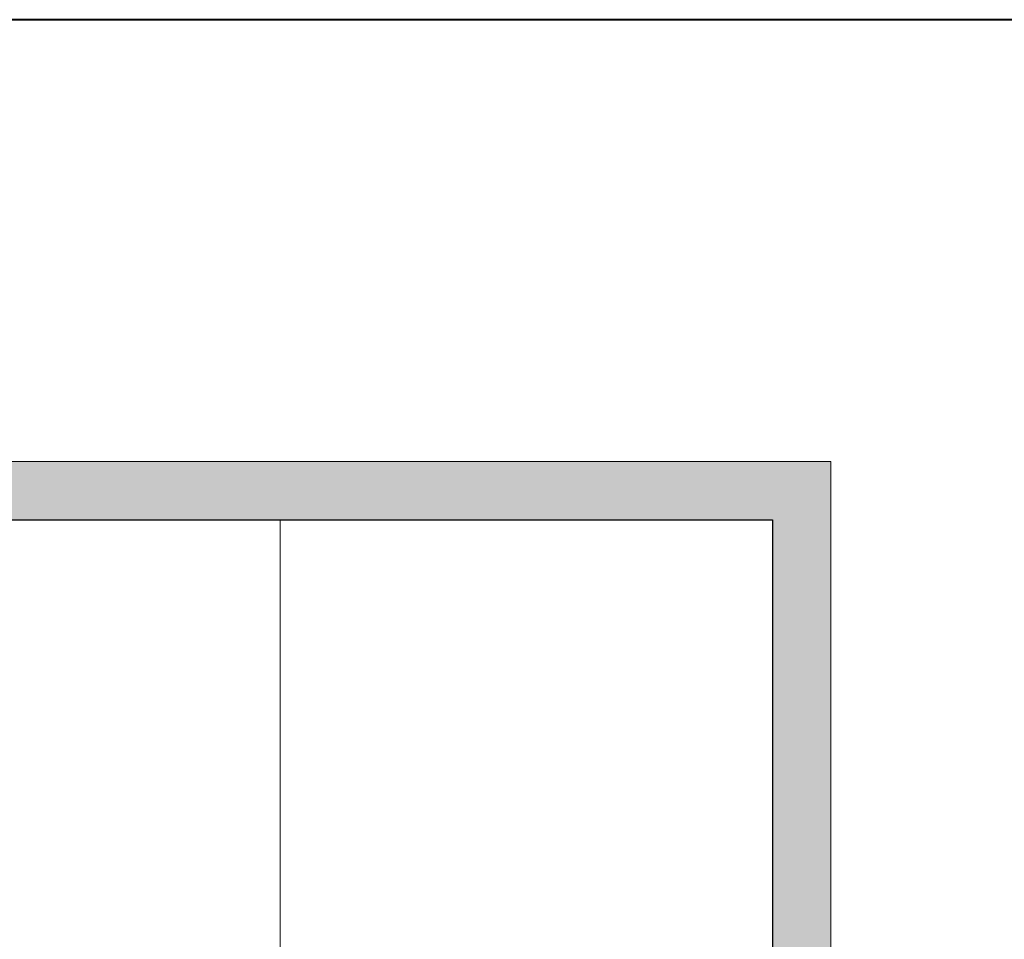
# Model space of a CAD drawing. Header units: millimetres. Extents: x -221 to 149158, y -114258 to 0.
# Tile 65 of 219: x 79454 to 81136, y -44512 to -42942. Entities that reach past the tile are written whole.
import ezdxf

# ---------------------------------------------------------------- set-up
doc = ezdxf.new("R2010")
doc.units = ezdxf.units.MM
doc.layers.get('0').update_dxf_attribs({"lineweight": 0})
doc.layers.add('A-opisram.ART', color=250, linetype='Continuous', lineweight=0)
doc.layers.add('pomocnicza', color=30, linetype='Continuous', lineweight=0)
doc.layers.add('A-pomocram.ART', color=254, linetype='Continuous', lineweight=0, plot=False)
doc.layers.add('A-przekrycieram.ART', color=7, linetype='Continuous', lineweight=0, true_color=0xffffff)

# ---------------------------------------------------------------- blocks, each defined once
blk = doc.blocks.new('*U1697')
at = {"layer": 'A-przekrycieram.ART'}
h = blk.add_hatch(color=256, dxfattribs=at)
h.dxf.hatch_style = 1
h.paths.add_polyline_path([(0, 2970), (4200, 2970), (4200, 0), (0, 0)])
h.paths.add_polyline_path([(200, 2870), (4100, 2870), (4100, 100), (200, 100)], flags=16)
at = {"layer": 'A-opisram.ART'}
blk.add_line((3259.44, 100), (3259.44, 2870), dxfattribs=at)
at = {"layer": 'A-opisram.ART', "lineweight": 30}
blk.add_lwpolyline([(200, 2870), (4100, 2870), (4100, 100), (200, 100)], close=True, dxfattribs=at)
at = {"layer": 'A-pomocram.ART'}
blk.add_lwpolyline([(0, 2970), (4200, 2970), (4200, 0), (0, 0)], close=True, dxfattribs=at)

msp = doc.modelspace()

# ---------------------------------------------------------------- linework, layer by layer
at = {"layer": 'pomocnicza', "color": 30, "linetype": 'ByBlock', "lineweight": 40}
msp.add_lwpolyline([(74235.94, -57896.5), (149158.22, -57896.5), (149158.22, -42941.51), (74235.94, -42941.51)], close=True, dxfattribs=at)

# ---------------------------------------------------------------- block references
msp.add_blockref('*U1697', (76639.68, -46666.02))

doc.saveas('drawing.dxf')
